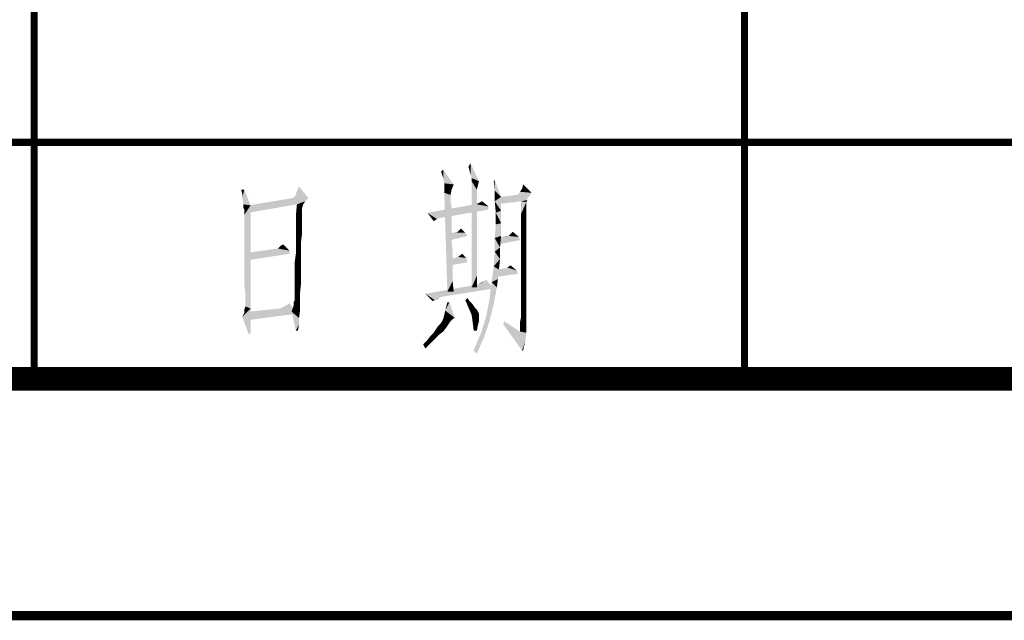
# Model space of a CAD drawing. Header units: millimetres. Extents: x 0 to 840, y 0 to 594.
# Tile 15 of 30: x 529 to 571, y 0 to 25. Entities that reach past the tile are written whole.
import ezdxf

# ---------------------------------------------------------------- set-up
doc = ezdxf.new("R2010")
doc.units = ezdxf.units.MM
doc.header["$LTSCALE"] = 46.2
doc.layers.get('0').update_dxf_attribs({"linetype": 'CONTINUOUS'})
doc.layers.add('GDU1040-22_DXF_FORMAT', color=7, linetype='CONTINUOUS')

msp = doc.modelspace()

# ---------------------------------------------------------------- linework, layer by layer
at = {"color": 1, "linetype": 'CONTINUOUS'}
for points in [[(547.276, 18.489), (547.187, 18.756), (547.276, 18.844)], [(547.32, 18.267), (547.276, 18.489), (547.276, 18.844)], [(547.32, 18.267), (547.276, 18.844), (547.72, 18.222)], [(548.387, 18.8), (548.342, 18.978), (548.431, 19.111)], [(548.431, 18.622), (548.387, 18.8), (548.431, 19.111)], [(548.476, 18.489), (548.431, 18.622), (548.431, 19.111)], [(548.476, 18.489), (548.431, 19.111), (548.787, 18.356)], [(548.787, 18.356), (548.476, 18.356), (548.476, 18.489)], [(548.476, 18.356), (548.787, 18.356), (548.742, 18.178)], [(548.476, 18.356), (548.742, 18.178), (548.698, 18)], [(548.698, 18), (548.476, 13.867), (548.476, 18.356)], [(549.453, 17.956), (549.409, 18.356), (549.453, 18.4)], [(549.453, 17.956), (549.453, 18.4), (549.72, 17.689)], [(538.876, 18), (538.787, 17.822), (538.742, 18)], [(538.787, 17.644), (538.787, 17.822), (538.876, 18)], [(538.831, 17.467), (538.787, 17.644), (538.876, 18)], [(538.831, 17.378), (538.831, 17.467), (538.876, 18)], [(538.831, 17.378), (538.876, 18), (539.142, 17.333)], [(541.053, 17.778), (541.098, 17.911), (541.187, 18.133)], [(541.053, 17.778), (541.187, 18.133), (541.587, 17.644)], [(547.72, 18.222), (547.32, 18.044), (547.32, 18.267)], [(547.32, 18.044), (547.72, 18.222), (547.631, 18)], [(547.631, 18), (547.32, 17.867), (547.32, 18.044)], [(547.32, 17.867), (547.631, 18), (547.587, 17.778)], [(548.698, 18), (548.698, 17.956), (548.476, 13.867)], [(548.698, 17.956), (548.698, 17.911), (548.476, 13.867)], [(548.698, 17.911), (548.698, 17.822), (548.476, 13.867)], [(549.72, 17.689), (549.453, 17.511), (549.453, 17.956)], [(551.009, 17.867), (550.476, 17.822), (550.52, 17.911)], [(551.009, 17.867), (550.52, 17.911), (550.609, 18.044)], [(550.609, 18.044), (550.653, 18.222), (551.009, 17.867)], [(541.587, 17.644), (541.453, 17.511), (539.053, 17.333)], [(541.587, 17.644), (539.053, 17.333), (540.92, 17.644)], [(541.453, 17.511), (541.098, 17.378), (539.053, 17.333)], [(541.587, 17.644), (540.92, 17.644), (540.964, 17.689)], [(541.587, 17.644), (540.964, 17.689), (541.053, 17.778)], [(541.098, 17.378), (541.453, 17.511), (541.364, 17.378)], [(547.587, 17.778), (547.453, 13.689), (547.32, 17.867)], [(547.587, 17.778), (547.587, 17.733), (547.453, 13.689)], [(547.587, 17.733), (547.587, 17.689), (547.453, 13.689)], [(547.587, 17.689), (547.587, 17.6), (547.453, 13.689)], [(547.587, 17.6), (547.587, 17.467), (547.453, 13.689)], [(547.587, 17.467), (547.631, 17.289), (547.453, 13.689)], [(548.698, 17.822), (548.698, 17.689), (548.476, 13.867)], [(548.698, 17.689), (548.698, 17.556), (548.476, 13.867)], [(548.698, 17.556), (548.698, 17.333), (548.476, 13.867)], [(548.698, 17.378), (548.831, 17.467), (548.92, 17.511)], [(548.698, 17.378), (548.92, 17.511), (549.187, 17.289)], [(548.698, 17.378), (548.742, 17.422), (548.831, 17.467)], [(549.453, 17.511), (549.72, 17.689), (549.72, 17.111)], [(549.72, 17.111), (549.498, 17.022), (549.453, 17.511)], [(550.831, 17.644), (549.542, 17.378), (549.631, 17.689)], [(550.831, 17.644), (550.831, 17.556), (549.542, 17.378)], [(550.831, 17.556), (550.564, 17.511), (549.542, 17.378)], [(550.92, 17.733), (549.631, 17.689), (550.387, 17.778)], [(549.631, 17.689), (550.92, 17.733), (550.831, 17.644)], [(550.387, 17.778), (550.476, 17.822), (551.009, 17.867)], [(550.387, 17.778), (551.009, 17.867), (550.92, 17.733)], [(550.564, 17.511), (550.831, 17.556), (550.787, 17.467)], [(550.787, 17.467), (550.564, 16.978), (550.564, 17.511)], [(550.787, 17.467), (550.787, 17.422), (550.564, 16.978)], [(539.142, 17.333), (538.831, 17.244), (538.831, 17.378)], [(538.876, 17.156), (538.831, 17.244), (539.142, 17.333)], [(538.876, 17.111), (538.876, 17.156), (539.142, 17.333)], [(538.876, 17.067), (538.876, 17.111), (539.142, 17.333)], [(538.876, 17.022), (538.876, 17.067), (539.142, 17.333)], [(538.876, 16.933), (538.876, 17.022), (539.142, 17.333)], [(538.876, 16.756), (538.876, 16.933), (539.142, 17.333)], [(538.876, 16.578), (538.876, 16.756), (539.142, 17.333)], [(538.876, 16.267), (538.876, 16.578), (539.142, 17.333)], [(538.876, 15.956), (538.876, 16.267), (539.142, 17.333)], [(538.876, 15.556), (538.876, 15.956), (539.142, 17.333)], [(538.876, 15.111), (538.876, 15.556), (539.142, 17.333)], [(538.876, 14.667), (538.876, 15.111), (539.142, 17.333)], [(538.876, 14.311), (538.876, 14.667), (539.142, 17.333)], [(538.876, 13.956), (538.876, 14.311), (539.142, 17.333)], [(538.92, 13.689), (538.876, 13.956), (539.142, 17.333)], [(538.92, 13.467), (538.92, 13.689), (539.142, 17.333)], [(538.92, 13.289), (538.92, 13.467), (539.142, 17.333)], [(538.92, 13.2), (538.92, 13.289), (539.142, 17.333)], [(538.92, 13.156), (538.92, 13.2), (539.142, 17.333)], [(538.92, 13.067), (538.92, 13.156), (539.142, 17.333)], [(538.92, 13.067), (539.142, 17.333), (539.142, 12.978)], [(539.053, 17.333), (541.098, 17.378), (539.053, 17.022)], [(541.364, 17.378), (541.32, 17.244), (541.053, 16.889)], [(541.364, 17.378), (541.053, 16.889), (541.098, 17.378)], [(541.32, 17.244), (541.32, 17.156), (541.053, 16.889)], [(541.32, 17.156), (541.32, 17.067), (541.053, 16.889)], [(541.32, 17.067), (541.32, 16.933), (541.053, 16.889)], [(548.698, 17.378), (549.187, 17.289), (546.609, 17.022)], [(548.698, 17.378), (546.609, 17.022), (548.609, 17.378)], [(549.187, 17.289), (549.187, 17.156), (546.609, 17.022)], [(546.609, 17.022), (549.187, 17.156), (547.142, 16.8)], [(547.631, 17.289), (547.631, 17.111), (547.453, 13.689)], [(547.631, 17.111), (547.631, 16.889), (547.453, 13.689)], [(548.698, 17.333), (548.698, 17.156), (548.476, 13.867)], [(548.698, 17.156), (548.698, 16.889), (548.476, 13.867)], [(549.498, 17.022), (549.72, 17.111), (549.72, 16.578)], [(550.787, 17.422), (550.787, 17.289), (550.564, 16.978)], [(550.787, 17.289), (550.787, 17.111), (550.564, 16.978)], [(550.564, 16.978), (550.787, 17.111), (550.787, 16.844)], [(541.053, 16.889), (541.32, 16.933), (541.32, 16.756)], [(541.32, 16.756), (541.053, 16.444), (541.053, 16.889)], [(541.32, 16.756), (541.32, 16.489), (541.053, 16.444)], [(546.609, 17.022), (547.142, 16.8), (547.009, 16.756)], [(547.009, 16.756), (546.876, 16.667), (546.609, 17.022)], [(547.631, 16.889), (547.631, 16.667), (547.453, 13.689)], [(547.631, 16.667), (547.631, 16.4), (547.453, 13.689)], [(548.698, 16.889), (548.698, 16.622), (548.476, 13.867)], [(549.72, 16.578), (549.498, 16.533), (549.498, 17.022)], [(550.787, 16.844), (550.564, 16.489), (550.564, 16.978)], [(550.787, 16.844), (550.787, 16.578), (550.564, 16.489)], [(541.053, 16.444), (541.32, 16.489), (541.32, 16.178)], [(541.32, 16.178), (541.053, 16.044), (541.053, 16.444)], [(547.631, 16.4), (547.631, 16.089), (547.453, 13.689)], [(548.209, 16.178), (547.809, 16.178), (547.898, 16.222)], [(548.209, 16.178), (547.898, 16.222), (547.942, 16.267)], [(547.942, 16.267), (548.031, 16.356), (548.209, 16.178)], [(548.698, 16.622), (548.698, 16.311), (548.476, 13.867)], [(548.698, 16.311), (548.698, 16), (548.476, 13.867)], [(549.72, 16.044), (549.453, 15.956), (549.498, 16.533)], [(549.498, 16.533), (549.72, 16.578), (549.72, 16.044)], [(550.12, 16.133), (550.209, 16.222), (550.476, 16)], [(550.564, 16.489), (550.787, 16.578), (550.787, 16.178)], [(550.787, 16.178), (550.564, 16), (550.564, 16.489)], [(541.053, 16.044), (541.32, 16.178), (541.276, 15.822)], [(541.276, 15.822), (541.053, 15.644), (541.053, 16.044)], [(541.053, 15.644), (541.276, 15.822), (541.276, 15.422)], [(547.631, 16.089), (547.631, 15.778), (547.453, 13.689)], [(547.809, 16.178), (548.209, 16.178), (547.542, 16.133)], [(547.809, 16.178), (547.542, 16.133), (547.764, 16.178)], [(547.542, 16.133), (548.209, 16.178), (548.298, 16.044)], [(548.298, 16.044), (547.587, 15.867), (547.542, 16.133)], [(548.698, 16), (548.698, 15.644), (548.476, 13.867)], [(549.453, 15.956), (549.72, 16.044), (549.676, 15.556)], [(549.676, 15.556), (549.453, 15.378), (549.453, 15.956)], [(550.031, 16.044), (550.476, 16), (549.631, 15.956)], [(550.031, 16.044), (549.631, 15.956), (549.987, 16.044)], [(549.631, 15.956), (550.476, 16), (550.52, 15.867)], [(550.52, 15.867), (549.631, 15.689), (549.631, 15.956)], [(550.476, 16), (550.031, 16.044), (550.076, 16.089)], [(550.476, 16), (550.076, 16.089), (550.12, 16.133)], [(550.564, 16), (550.787, 16.178), (550.787, 15.733)], [(550.787, 15.733), (550.564, 15.556), (550.564, 16)], [(540.298, 15.511), (540.787, 15.422), (539.053, 15.333)], [(540.298, 15.511), (539.053, 15.333), (540.253, 15.511)], [(539.053, 15.333), (540.787, 15.422), (540.787, 15.289)], [(540.298, 15.511), (540.342, 15.556), (540.52, 15.689)], [(540.298, 15.511), (540.52, 15.689), (540.787, 15.422)], [(540.342, 15.556), (540.431, 15.644), (540.52, 15.689)], [(541.009, 14.978), (541.053, 15.289), (541.276, 15.422)], [(541.009, 14.978), (541.276, 15.422), (541.276, 14.978)], [(541.276, 15.422), (541.053, 15.289), (541.053, 15.644)], [(547.631, 15.778), (547.676, 15.422), (547.453, 13.689)], [(547.676, 15.422), (547.676, 15.022), (547.453, 13.689)], [(548.698, 15.644), (548.698, 15.244), (548.476, 13.867)], [(549.453, 15.378), (549.676, 15.556), (549.676, 15.067)], [(550.564, 15.556), (550.787, 15.733), (550.787, 15.244)], [(550.787, 15.244), (550.564, 15.156), (550.564, 15.556)], [(540.787, 15.289), (539.053, 15.022), (539.053, 15.333)], [(541.276, 14.978), (541.009, 14.667), (541.009, 14.978)], [(541.009, 14.667), (541.276, 14.978), (541.276, 14.489)], [(547.676, 15.022), (547.676, 14.578), (547.453, 13.689)], [(548.253, 15.111), (547.587, 15.067), (547.72, 15.111)], [(547.587, 15.067), (548.253, 15.111), (548.298, 14.933)], [(548.298, 14.933), (547.587, 14.8), (547.587, 15.067)], [(548.253, 15.111), (547.72, 15.111), (547.898, 15.156)], [(547.898, 15.156), (548.076, 15.289), (548.253, 15.111)], [(548.698, 15.244), (548.698, 14.8), (548.476, 13.867)], [(549.676, 15.067), (549.409, 14.756), (549.453, 15.378)], [(549.409, 14.756), (549.676, 15.067), (549.631, 14.622)], [(550.564, 14.756), (550.564, 15.156), (550.787, 15.244)], [(550.564, 14.756), (550.787, 15.244), (550.787, 14.756)], [(541.276, 14.489), (541.009, 14.4), (541.009, 14.667)], [(547.676, 14.578), (547.676, 14.133), (547.453, 13.689)], [(548.698, 14.8), (548.698, 14.356), (548.476, 13.867)], [(549.631, 14.622), (549.32, 14.089), (549.409, 14.756)], [(549.631, 14.622), (549.587, 14.222), (549.32, 14.089)], [(550.387, 14.578), (549.498, 14.311), (549.542, 14.622)], [(550.387, 14.578), (550.431, 14.444), (549.498, 14.311)], [(550.387, 14.578), (549.542, 14.622), (549.853, 14.667)], [(550.387, 14.578), (549.853, 14.667), (549.987, 14.711)], [(549.987, 14.711), (550.12, 14.8), (550.387, 14.578)], [(550.787, 14.756), (550.564, 14.4), (550.564, 14.756)], [(550.564, 14.4), (550.787, 14.756), (550.787, 14.311)], [(541.009, 14.178), (541.009, 14.4), (541.276, 14.489)], [(541.009, 14.178), (541.276, 14.489), (541.276, 14.044)], [(541.276, 14.044), (541.009, 13.956), (541.009, 14.178)], [(548.476, 13.867), (548.698, 14.356), (548.698, 13.867)], [(548.787, 14), (549.009, 14.133), (549.098, 14.178)], [(548.787, 14), (549.098, 14.178), (549.409, 13.822)], [(549.32, 14.089), (549.587, 14.222), (549.542, 13.867)], [(550.787, 14.311), (550.564, 14.089), (550.564, 14.4)], [(550.564, 14.089), (550.787, 14.311), (550.787, 13.911)], [(541.009, 13.778), (541.009, 13.956), (541.276, 14.044)], [(541.009, 13.644), (541.009, 13.778), (541.276, 14.044)], [(541.009, 13.644), (541.276, 14.044), (541.231, 13.644)], [(549.409, 13.822), (546.52, 13.6), (548.787, 14)], [(546.52, 13.6), (549.409, 13.822), (547.187, 13.467)], [(547.453, 13.689), (547.676, 14.133), (547.72, 13.689)], [(548.787, 14), (548.831, 14.044), (549.009, 14.133)], [(548.831, 14.044), (548.92, 14.089), (549.009, 14.133)], [(549.542, 13.867), (549.231, 13.378), (549.32, 14.089)], [(549.231, 13.378), (549.542, 13.867), (549.409, 13.156)], [(550.787, 13.911), (550.564, 13.822), (550.564, 14.089)], [(550.564, 13.556), (550.564, 13.822), (550.787, 13.911)], [(550.564, 13.556), (550.787, 13.911), (550.787, 13.511)], [(540.964, 13.244), (541.009, 13.333), (541.231, 13.644)], [(540.964, 13.244), (541.231, 13.644), (541.231, 13.244)], [(541.231, 13.644), (541.009, 13.511), (541.009, 13.644)], [(541.009, 13.422), (541.009, 13.511), (541.231, 13.644)], [(541.009, 13.333), (541.009, 13.422), (541.231, 13.644)], [(546.52, 13.6), (547.187, 13.467), (547.098, 13.422)], [(546.52, 13.6), (547.098, 13.422), (546.92, 13.333)], [(546.92, 13.333), (546.831, 13.289), (546.52, 13.6)], [(547.098, 13.422), (547.053, 13.378), (546.92, 13.333)], [(548.209, 13.333), (548.298, 13.422), (548.387, 13.289)], [(548.387, 13.289), (548.342, 13.022), (548.209, 13.333)], [(549.409, 13.156), (549.098, 12.667), (549.231, 13.378)], [(550.787, 13.511), (550.564, 13.333), (550.564, 13.556)], [(550.564, 13.333), (550.787, 13.511), (550.787, 13.2)], [(550.787, 13.2), (550.564, 13.156), (550.564, 13.333)], [(538.787, 12.622), (538.876, 12.8), (539.142, 12.978)], [(539.053, 11.911), (538.787, 12.622), (539.142, 12.978)], [(539.142, 12.978), (538.876, 12.933), (538.92, 13.067)], [(538.876, 12.8), (538.876, 12.933), (539.142, 12.978)], [(541.098, 12.756), (539.053, 12.844), (540.387, 12.978)], [(539.053, 11.911), (539.142, 12.978), (539.142, 11.911)], [(541.098, 12.756), (540.387, 12.978), (540.564, 13.067)], [(540.564, 13.067), (540.787, 13.2), (541.098, 12.756)], [(541.231, 12.889), (540.876, 12.844), (540.92, 12.978)], [(540.92, 12.978), (540.964, 13.111), (541.231, 13.244)], [(540.92, 12.978), (541.231, 13.244), (541.231, 12.889)], [(541.231, 13.244), (540.964, 13.111), (540.964, 13.244)], [(547.542, 13.244), (547.364, 12.889), (547.453, 13.244)], [(547.364, 12.889), (547.542, 13.244), (547.764, 12.578)], [(548.387, 13.289), (548.52, 13.156), (548.342, 13.022)], [(548.342, 13.022), (548.52, 13.156), (548.609, 13.022)], [(548.609, 13.022), (548.476, 12.711), (548.342, 13.022)], [(548.609, 13.022), (548.698, 12.933), (548.476, 12.711)], [(548.698, 12.933), (548.742, 12.844), (548.476, 12.711)], [(549.098, 12.667), (549.409, 13.156), (549.231, 12.444)], [(550.564, 13.022), (550.564, 13.156), (550.787, 13.2)], [(550.564, 13.022), (550.787, 13.2), (550.787, 12.933)], [(550.787, 12.933), (550.564, 12.889), (550.564, 13.022)], [(550.564, 12.8), (550.564, 12.889), (550.787, 12.933)], [(550.564, 12.756), (550.564, 12.8), (550.787, 12.933)], [(550.564, 12.756), (550.787, 12.933), (550.787, 12.711)], [(541.098, 12.756), (539.053, 12.489), (539.053, 12.844)], [(540.876, 12.844), (541.231, 12.889), (541.187, 12.578)], [(541.187, 12.578), (541.053, 12.044), (540.876, 12.844)], [(541.187, 12.578), (541.187, 12.311), (541.053, 12.044)], [(547.676, 12.533), (547.231, 12.444), (547.276, 12.533)], [(547.231, 12.444), (547.676, 12.533), (547.587, 12.444)], [(547.764, 12.578), (547.276, 12.533), (547.364, 12.889)], [(547.276, 12.533), (547.764, 12.578), (547.676, 12.533)], [(548.742, 12.844), (548.787, 12.756), (548.476, 12.711)], [(548.476, 12.711), (548.787, 12.756), (548.787, 12.711)], [(548.787, 12.711), (548.52, 12.4), (548.476, 12.711)], [(548.787, 12.711), (548.787, 12.667), (548.52, 12.4)], [(548.787, 12.667), (548.787, 12.578), (548.52, 12.4)], [(548.787, 12.578), (548.787, 12.444), (548.52, 12.4)], [(549.231, 12.444), (548.876, 11.956), (549.098, 12.667)], [(550.787, 12.533), (550.52, 12.4), (550.564, 12.622)], [(550.52, 12.4), (550.787, 12.533), (550.787, 12.222)], [(550.787, 12.711), (550.564, 12.622), (550.564, 12.756)], [(550.564, 12.622), (550.787, 12.711), (550.787, 12.533)], [(541.053, 12.044), (541.187, 12.311), (541.142, 12.044)], [(547.276, 12), (546.876, 11.956), (546.964, 12.089)], [(547.409, 12.178), (546.964, 12.089), (547.053, 12.222)], [(546.964, 12.089), (547.409, 12.178), (547.276, 12)], [(547.498, 12.311), (547.053, 12.222), (547.142, 12.311)], [(547.053, 12.222), (547.498, 12.311), (547.409, 12.178)], [(547.587, 12.444), (547.142, 12.311), (547.231, 12.444)], [(547.142, 12.311), (547.587, 12.444), (547.498, 12.311)], [(548.52, 12.4), (548.787, 12.444), (548.742, 12.267)], [(548.742, 12.267), (548.564, 12.044), (548.52, 12.4)], [(548.564, 12.044), (548.742, 12.267), (548.698, 12.044)], [(548.876, 11.956), (549.231, 12.444), (549.009, 11.778)], [(549.809, 12.311), (549.853, 12.444), (550.52, 12)], [(550.52, 12), (550.609, 11.2), (549.809, 12.311)], [(550.787, 12.222), (550.52, 12.178), (550.52, 12.4)], [(550.52, 12), (550.52, 12.178), (550.787, 12.222)], [(550.52, 12), (550.787, 12.222), (550.787, 11.956)], [(546.831, 11.6), (546.431, 11.467), (546.609, 11.644)], [(546.609, 11.644), (546.742, 11.822), (547.098, 11.867)], [(546.609, 11.644), (547.098, 11.867), (546.831, 11.6)], [(547.098, 11.867), (546.742, 11.822), (546.876, 11.956)], [(546.876, 11.956), (547.276, 12), (547.098, 11.867)], [(549.009, 11.778), (548.564, 11.2), (548.876, 11.956)], [(548.564, 11.2), (549.009, 11.778), (548.698, 11.067)], [(550.52, 12), (550.787, 11.956), (550.609, 11.2)], [(550.787, 11.956), (550.742, 11.6), (550.609, 11.2)], [(546.431, 11.467), (546.831, 11.6), (546.52, 11.289)], [(550.609, 11.2), (550.742, 11.6), (550.653, 11.2)]]:
    msp.add_solid(points, dxfattribs=at)
at = {"layer": 'GDU1040-22_DXF_FORMAT', "color": 1, "linetype": 'CONTINUOUS'}
for points, const_width in [([(530, 10), (530, 50)], 0.3), ([(560, 10), (560, 50)], 0.3), ([(470, 20), (590, 20)], 0.3), ([(-0.2, 0), (840, 0)], 0.4)]:
    msp.add_lwpolyline(points, dxfattribs=dict(at, const_width=const_width))
at = {"layer": 'GDU1040-22_DXF_FORMAT', "color": 7, "linetype": 'CONTINUOUS', "const_width": 1}
msp.add_lwpolyline([(49.5, 10), (830.5, 10)], dxfattribs=at)

doc.saveas('drawing.dxf')
